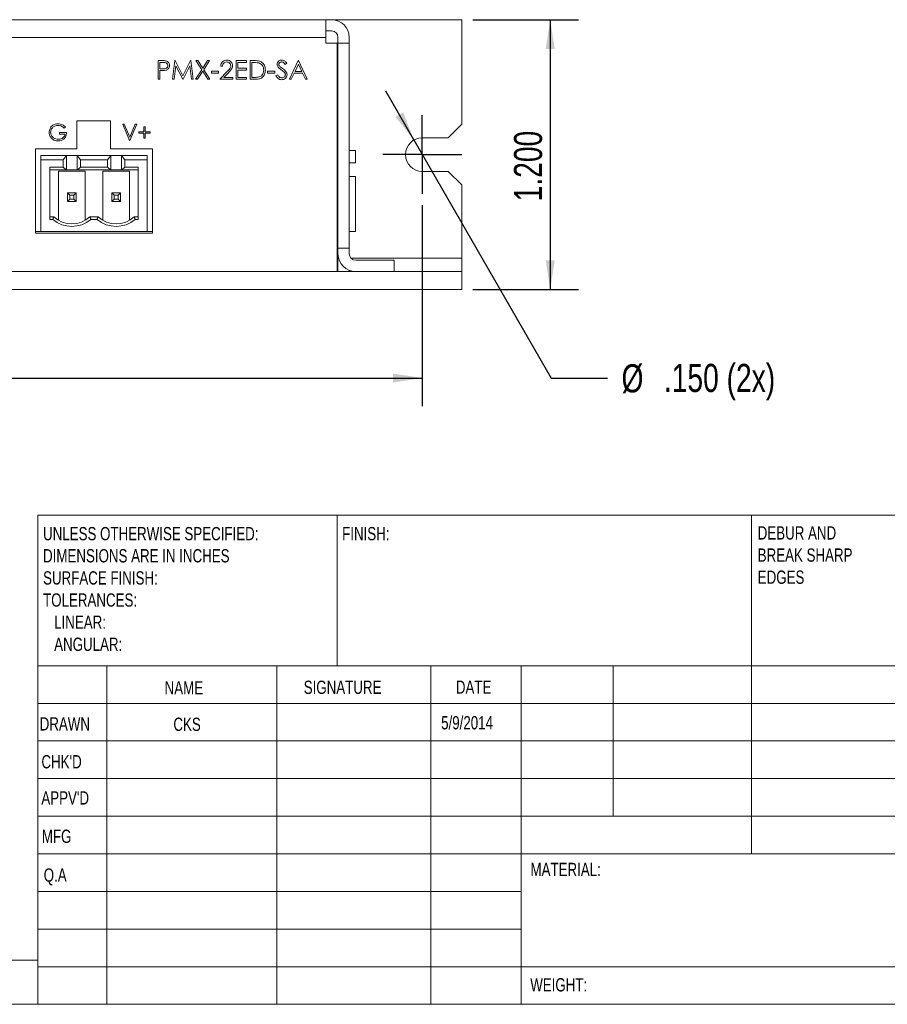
# Model space of a CAD drawing. Header units: inches. Extents: x 0.2 to 16.3, y 0.2 to 11.5.
# Tile 19 of 22: x 8.9 to 12.7, y 0.2 to 4.6. Entities that reach past the tile are written whole.
import ezdxf

# ---------------------------------------------------------------- set-up
doc = ezdxf.new("R2010")
doc.units = ezdxf.units.IN
doc.header["$MEASUREMENT"] = 0
doc.layers.add('FORMAT', color=7, linetype='Continuous')
doc.styles.add('SLDTEXTSTYLE0', font='TXT', dxfattribs={"width": 0.75})
doc.dimstyles.new('SLDDIMSTYLE0', dxfattribs={"dimtxt": 0.125, "dimasz": 0.13, "dimexe": 0, "dimexo": 0.0625, "dimgap": 0.03125, "dimtad": 2, "dimdec": 3, "dimzin": 4, "dimdsep": 46, "dimtxsty": 'Standard', "dimsah": 1, "dimcen": 0.09, "dimadec": 0, "dimazin": 0, "dimtfac": 1, "dimtdec": 3, "dimtofl": 0, "dimtmove": 0, "dimatfit": 3, "dimfxl": 1, "dimtolj": 1, "dimtzin": 12, "dimarcsym": 0})
doc.dimstyles.new('SLDDIMSTYLE3', dxfattribs={"dimtxt": 0.125, "dimasz": 0.13, "dimexe": 0, "dimexo": 0.0625, "dimgap": 0.03125, "dimtad": 0, "dimtih": 1, "dimtoh": 1, "dimdec": 3, "dimzin": 12, "dimdsep": 46, "dimtxsty": 'Standard', "dimsah": 1, "dimcen": 0.09, "dimadec": 0, "dimazin": 0, "dimtfac": 1, "dimtdec": 3, "dimtmove": 0, "dimatfit": 2, "dimfxl": 1, "dimtolj": 1, "dimtzin": 12, "dimarcsym": 0})

# ---------------------------------------------------------------- blocks, each defined once
blk = doc.blocks.new('SW_NOTE_0')
at = {"color": 0, "linetype": 'Continuous', "lineweight": 0, "attachment_point": 1, "style": 'SLDTEXTSTYLE0'}
for s, insert, char_height in [('DEBUR AND ', (0, 0.0761), 0.05906), ('BREAK SHARP ', (0, -0.0223), 0.059055), ('EDGES', (0, -0.1207), 0.05906)]:
    blk.add_mtext(s, dxfattribs=dict(at, insert=insert, char_height=char_height))
blk = doc.blocks.new('SW_NOTE_1')
at = {"color": 0, "linetype": 'Continuous', "lineweight": 0, "attachment_point": 1, "style": 'SLDTEXTSTYLE0'}
for s, insert, char_height in [('UNLESS OTHERWISE SPECIFIED:', (0, 0.0761), 0.059055), ('DIMENSIONS ARE IN INCHES', (0, -0.0223), 0.059055), ('SURFACE FINISH:', (0, -0.1207), 0.059055), ('TOLERANCES:', (0, -0.2191), 0.059055), ('   LINEAR:', (0, -0.3176), 0.05906), ('   ANGULAR:', (0, -0.416), 0.059055)]:
    blk.add_mtext(s, dxfattribs=dict(at, insert=insert, char_height=char_height))
blk = doc.blocks.new('*D14')
at = {"layer": 'FORMAT'}
for p, q in [((10.9033, 4.576), (11.372, 4.576)), ((11.247, 4.576), (11.247, 3.376)), ((10.9033, 3.376), (11.372, 3.376))]:
    blk.add_line(p, q, dxfattribs=at)
for points in [[(11.247, 4.576), (11.227, 4.446), (11.267, 4.446)], [(11.247, 3.376), (11.267, 3.506), (11.227, 3.506)]]:
    blk.add_solid(points, dxfattribs=at)
at = {"layer": 'FORMAT', "insert": (11.0858, 3.7682), "char_height": 0.125, "attachment_point": 1, "rotation": 90, "style": 'SLDTEXTSTYLE0'}
blk.add_mtext('1.200', dxfattribs=at)
blk = doc.blocks.new('*D15')
at = {"layer": 'FORMAT'}
for p, q in [((6.0283, 3.751), (6.0283, 2.8573)), ((10.6783, 3.751), (10.6783, 2.8573)), ((6.0283, 2.9823), (10.6783, 2.9823))]:
    blk.add_line(p, q, dxfattribs=at)
for points in [[(6.0283, 2.9823), (6.1583, 2.9623), (6.1583, 3.0023)], [(10.6783, 2.9823), (10.5483, 3.0023), (10.5483, 2.9623)]]:
    blk.add_solid(points, dxfattribs=at)
at = {"layer": 'FORMAT', "insert": (8.1455, 3.1435), "char_height": 0.125, "attachment_point": 1, "style": 'SLDTEXTSTYLE0'}
blk.add_mtext('4.650', dxfattribs=at)
blk = doc.blocks.new('*D18')
at = {"layer": 'FORMAT'}
for p, q in [((10.6408, 4.041), (10.5159, 4.2576)), ((10.6408, 4.041), (11.2515, 2.9823)), ((11.2515, 2.9823), (11.5015, 2.9823))]:
    blk.add_line(p, q, dxfattribs=at)
blk.add_solid([(10.6408, 4.041), (10.5932, 4.1636), (10.5585, 4.1436)], dxfattribs=at)
at = {"layer": 'FORMAT', "char_height": 0.125, "attachment_point": 1, "style": 'SLDTEXTSTYLE0'}
for s, insert in [('%%c', (11.564, 3.0433)), ('.150 (2x)', (11.7525, 3.0452))]:
    blk.add_mtext(s, dxfattribs=dict(at, insert=insert))
blk = doc.blocks.new('SW_CENTERMARKSYMBOL_5')
at = {"layer": 'FORMAT', "color": 0}
for p, q in [((0, 0.1), (0, 0.175)), ((0, 0), (0, 0.1)), ((-0.1, 0), (-0.175, 0)), ((0, 0), (-0.1, 0)), ((0, 0), (0, -0.1)), ((0, 0), (0.1, 0)), ((0.1, 0), (0.175, 0)), ((0, -0.1), (0, -0.175))]:
    blk.add_line(p, q, dxfattribs=at)

msp = doc.modelspace()

# ---------------------------------------------------------------- linework, layer by layer
at = {"color": 7, "linetype": 'Continuous', "lineweight": 15}
for p, q in [((6.4573, 4.576), (10.2493, 4.576)), ((10.2493, 4.576), (10.2493, 4.497)), ((10.2493, 4.576), (10.2743, 4.576)), ((10.8533, 4.576), (10.2743, 4.576)), ((10.8533, 4.111), (10.8533, 4.576)), ((10.2493, 4.526), (10.2743, 4.526)), ((6.4573, 4.497), (10.2493, 4.497)), ((10.2493, 4.497), (10.2493, 4.472)), ((10.2493, 4.472), (10.2997, 4.472)), ((10.2997, 4.472), (10.2997, 3.456)), ((10.3033, 4.497), (10.3033, 4.472)), ((10.3533, 4.472), (10.3033, 4.472)), ((10.3033, 4.472), (10.3033, 3.56)), ((10.3533, 4.497), (10.3533, 4.472)), ((10.3533, 4.472), (10.3533, 3.56)), ((9.503, 4.3944), (9.5193, 4.3944)), ((9.503, 4.3111), (9.503, 4.3944)), ((9.5104, 4.3858), (9.5104, 4.3581)), ((9.5257, 4.3858), (9.5104, 4.3858)), ((9.5671, 4.3111), (9.5781, 4.3944)), ((9.5781, 4.3944), (9.5791, 4.3944)), ((9.5791, 4.3944), (9.6135, 4.326)), ((9.6135, 4.326), (9.6479, 4.3944)), ((9.6479, 4.3944), (9.6489, 4.3944)), ((9.6489, 4.3944), (9.66, 4.3111)), ((9.6712, 4.3944), (9.6799, 4.3944)), ((9.6974, 4.3536), (9.6712, 4.3944)), ((9.6799, 4.3944), (9.7017, 4.3603)), ((9.7017, 4.3603), (9.7235, 4.3944)), ((9.7321, 4.3944), (9.706, 4.3536)), ((9.7235, 4.3944), (9.7321, 4.3944)), ((9.8502, 4.3944), (9.8972, 4.3944)), ((9.8502, 4.3111), (9.8502, 4.3944)), ((9.8577, 4.3858), (9.8577, 4.3602)), ((9.8972, 4.3858), (9.8577, 4.3858)), ((9.8972, 4.3944), (9.8972, 4.3858)), ((9.9121, 4.3944), (9.929, 4.3944)), ((9.9121, 4.3111), (9.9121, 4.3944)), ((9.9255, 4.3858), (9.9196, 4.3858)), ((9.9196, 4.3858), (9.9196, 4.3196)), ((10.0756, 4.3824), (10.0688, 4.3773)), ((10.0874, 4.3111), (10.1269, 4.3944)), ((10.1269, 4.3944), (10.128, 4.3944)), ((10.128, 4.3944), (10.1664, 4.3111)), ((9.5104, 4.3581), (9.525, 4.3579)), ((9.5104, 4.3495), (9.5104, 4.3111)), ((9.5164, 4.3495), (9.5104, 4.3495)), ((9.5825, 4.3712), (9.5746, 4.3111)), ((9.6127, 4.3111), (9.5825, 4.3712)), ((9.6445, 4.371), (9.6144, 4.3111)), ((9.6525, 4.3111), (9.6445, 4.371)), ((9.6702, 4.3111), (9.6974, 4.3536)), ((9.7017, 4.3468), (9.6788, 4.3111)), ((9.7246, 4.3111), (9.7017, 4.3468)), ((9.706, 4.3536), (9.7332, 4.3111)), ((9.7401, 4.3474), (9.7722, 4.3474)), ((9.7401, 4.3388), (9.7401, 4.3474)), ((9.7722, 4.3388), (9.7401, 4.3388)), ((9.7722, 4.3474), (9.7722, 4.3388)), ((9.7786, 4.3111), (9.8109, 4.3455)), ((9.7893, 4.3688), (9.7818, 4.3688)), ((9.8173, 4.3419), (9.7964, 4.3196)), ((9.8577, 4.3602), (9.8972, 4.3602)), ((9.8577, 4.3517), (9.8577, 4.3196)), ((9.8972, 4.3517), (9.8577, 4.3517)), ((9.8972, 4.3602), (9.8972, 4.3517)), ((9.9901, 4.3474), (10.0222, 4.3474)), ((9.9901, 4.3388), (9.9901, 4.3474)), ((10.0222, 4.3388), (9.9901, 4.3388)), ((10.0222, 4.3474), (10.0222, 4.3388)), ((10.1082, 4.3378), (10.0955, 4.3111)), ((10.146, 4.3378), (10.1082, 4.3378)), ((10.1273, 4.3782), (10.1122, 4.3463)), ((10.1122, 4.3463), (10.142, 4.3463)), ((10.142, 4.3463), (10.1273, 4.3782)), ((10.1583, 4.3111), (10.146, 4.3378)), ((9.5104, 4.3111), (9.503, 4.3111)), ((9.5746, 4.3111), (9.5671, 4.3111)), ((9.6144, 4.3111), (9.6127, 4.3111)), ((9.66, 4.3111), (9.6525, 4.3111)), ((9.6788, 4.3111), (9.6702, 4.3111)), ((9.7332, 4.3111), (9.7246, 4.3111)), ((9.8352, 4.3111), (9.7786, 4.3111)), ((9.7964, 4.3196), (9.8352, 4.3196)), ((9.8352, 4.3196), (9.8352, 4.3111)), ((9.8972, 4.3111), (9.8502, 4.3111)), ((9.8577, 4.3196), (9.8972, 4.3196)), ((9.8972, 4.3196), (9.8972, 4.3111)), ((9.938, 4.3111), (9.9121, 4.3111)), ((9.9196, 4.3196), (9.9292, 4.3196)), ((10.0275, 4.3271), (10.0346, 4.3314)), ((10.0955, 4.3111), (10.0874, 4.3111)), ((10.1664, 4.3111), (10.1583, 4.3111)), ((9.2918, 4.126), (9.1418, 4.126)), ((9.1418, 4.126), (9.1418, 4.001)), ((9.2918, 4.001), (9.2918, 4.126)), ((9.0649, 4.0741), (9.0957, 4.0741)), ((9.0649, 4.0666), (9.0649, 4.0741)), ((9.091, 4.0991), (9.0854, 4.0938)), ((9.3461, 4.1115), (9.3531, 4.1115)), ((9.3769, 4.0386), (9.3461, 4.1115)), ((9.3531, 4.1115), (9.3774, 4.0541)), ((9.3774, 4.0541), (9.4017, 4.1115)), ((9.4087, 4.1115), (9.3779, 4.0386)), ((9.4017, 4.1115), (9.4087, 4.1115)), ((9.4181, 4.0713), (9.4181, 4.0779)), ((9.4181, 4.0779), (9.4396, 4.0779)), ((9.4396, 4.0994), (9.4461, 4.0994)), ((9.4396, 4.0779), (9.4396, 4.0994)), ((9.4461, 4.0994), (9.4461, 4.0779)), ((9.4461, 4.0779), (9.4676, 4.0779)), ((9.4676, 4.0779), (9.4676, 4.0713)), ((10.7933, 4.051), (10.8533, 4.111)), ((9.0892, 4.0666), (9.0649, 4.0666)), ((9.3779, 4.0386), (9.3769, 4.0386)), ((9.4396, 4.0713), (9.4181, 4.0713)), ((9.4396, 4.0498), (9.4396, 4.0713)), ((9.4461, 4.0498), (9.4396, 4.0498)), ((9.4461, 4.0713), (9.4461, 4.0498)), ((9.4676, 4.0713), (9.4461, 4.0713)), ((10.6783, 4.051), (10.7933, 4.051)), ((9.1418, 4.001), (8.9583, 4.001)), ((8.9583, 4.001), (8.9583, 3.626)), ((9.4783, 4.001), (9.2918, 4.001)), ((9.4783, 3.626), (9.4783, 4.001)), ((10.2997, 3.994), (10.3033, 3.994)), ((10.2997, 3.994), (10.3033, 3.994)), ((10.3533, 3.994), (10.3805, 3.994)), ((10.3533, 3.994), (10.3605, 3.994)), ((10.3605, 3.994), (10.3805, 3.994)), ((10.3805, 3.994), (10.3805, 3.939)), ((8.9822, 3.9726), (8.9822, 3.9529)), ((9.4546, 3.9726), (8.9822, 3.9726)), ((8.9822, 3.9529), (8.9822, 3.634)), ((9.0816, 3.9529), (8.9822, 3.9529)), ((9.0816, 3.9529), (9.0961, 3.9716)), ((9.0816, 3.9204), (9.0816, 3.9529)), ((9.0961, 3.9716), (9.0961, 3.9082)), ((9.0961, 3.9716), (9.1438, 3.9716)), ((9.1438, 3.9716), (9.1438, 3.9082)), ((9.1438, 3.9716), (9.1583, 3.9529)), ((9.1583, 3.9529), (9.1583, 3.9204)), ((9.1583, 3.9529), (9.2784, 3.9529)), ((9.2784, 3.9529), (9.293, 3.9716)), ((9.2784, 3.9204), (9.2784, 3.9529)), ((9.293, 3.9082), (9.293, 3.9716)), ((9.293, 3.9716), (9.3406, 3.9716)), ((9.3406, 3.9716), (9.3552, 3.9529)), ((9.3406, 3.9082), (9.3406, 3.9716)), ((9.3552, 3.9529), (9.3552, 3.9204)), ((9.4546, 3.9529), (9.3552, 3.9529)), ((9.4546, 3.9529), (9.4546, 3.9726)), ((9.4546, 3.634), (9.4546, 3.9529)), ((9.0215, 3.688), (9.0215, 3.9204)), ((9.0816, 3.9204), (9.0215, 3.9204)), ((9.0946, 3.9082), (9.0215, 3.9082)), ((9.0609, 3.9017), (9.0609, 3.6841)), ((9.179, 3.9017), (9.0609, 3.9017)), ((9.0946, 3.9082), (9.0816, 3.9204)), ((9.0961, 3.9082), (9.0946, 3.9082)), ((9.1438, 3.9082), (9.0961, 3.9082)), ((9.1453, 3.9082), (9.1438, 3.9082)), ((9.1583, 3.9204), (9.1453, 3.9082)), ((9.2915, 3.9082), (9.1453, 3.9082)), ((9.1583, 3.9204), (9.2784, 3.9204)), ((9.179, 3.6841), (9.179, 3.9017)), ((9.2578, 3.9017), (9.2578, 3.6841)), ((9.3759, 3.9017), (9.2578, 3.9017)), ((9.2915, 3.9082), (9.2784, 3.9204)), ((9.293, 3.9082), (9.2915, 3.9082)), ((9.3406, 3.9082), (9.293, 3.9082)), ((9.3422, 3.9082), (9.3406, 3.9082)), ((9.3552, 3.9204), (9.3422, 3.9082)), ((9.4152, 3.9082), (9.3422, 3.9082)), ((9.4152, 3.9204), (9.3552, 3.9204)), ((9.3759, 3.6841), (9.3759, 3.9017)), ((9.4152, 3.9204), (9.4152, 3.688)), ((10.3805, 3.939), (10.3533, 3.939)), ((10.7933, 3.901), (10.6783, 3.901)), ((10.8533, 3.841), (10.7933, 3.901)), ((10.3533, 3.879), (10.3805, 3.879)), ((10.3805, 3.879), (10.3805, 3.634)), ((10.8533, 3.516), (10.8533, 3.841)), ((9.1003, 3.8061), (9.1108, 3.7955)), ((9.1003, 3.7667), (9.1003, 3.8061)), ((9.1003, 3.8061), (9.1396, 3.8061)), ((9.1108, 3.7773), (9.1003, 3.7667)), ((9.1003, 3.7667), (9.1396, 3.7667)), ((9.1108, 3.7955), (9.1108, 3.7773)), ((9.1291, 3.7955), (9.1108, 3.7955)), ((9.1291, 3.7773), (9.1108, 3.7773)), ((9.1396, 3.8061), (9.1291, 3.7955)), ((9.1291, 3.7773), (9.1291, 3.7955)), ((9.1396, 3.7667), (9.1291, 3.7773)), ((9.1396, 3.7667), (9.1396, 3.8061)), ((9.3077, 3.7955), (9.2971, 3.8061)), ((9.2971, 3.8061), (9.2971, 3.7667)), ((9.3365, 3.8061), (9.2971, 3.8061)), ((9.3077, 3.7773), (9.2971, 3.7667)), ((9.3365, 3.7667), (9.2971, 3.7667)), ((9.3077, 3.7955), (9.3077, 3.7773)), ((9.3259, 3.7955), (9.3077, 3.7955)), ((9.3077, 3.7773), (9.3259, 3.7773)), ((9.3365, 3.8061), (9.3259, 3.7955)), ((9.3259, 3.7773), (9.3259, 3.7955)), ((9.3365, 3.7667), (9.3259, 3.7773)), ((9.3365, 3.8061), (9.3365, 3.7667)), ((9.0215, 3.6998), (9.0397, 3.6998)), ((9.0352, 3.688), (9.0215, 3.688)), ((9.2003, 3.6998), (9.2365, 3.6998)), ((9.232, 3.688), (9.2048, 3.688)), ((9.3971, 3.6998), (9.4152, 3.6998)), ((9.4152, 3.688), (9.4016, 3.688)), ((8.9583, 3.634), (8.9822, 3.634)), ((8.9583, 3.626), (9.4783, 3.626)), ((8.9822, 3.634), (9.4546, 3.634)), ((9.4546, 3.634), (9.4783, 3.634)), ((10.3033, 3.634), (10.2997, 3.634)), ((10.3805, 3.634), (10.3533, 3.634)), ((10.3533, 3.56), (10.3033, 3.56)), ((10.3033, 3.56), (10.3033, 3.535)), ((10.3033, 3.56), (10.3033, 3.456)), ((10.3033, 3.56), (10.3033, 3.535)), ((10.3033, 3.56), (10.3033, 3.456)), ((10.3533, 3.56), (10.3533, 3.535)), ((10.3533, 3.56), (10.3533, 3.535)), ((10.3533, 3.56), (10.3533, 3.535)), ((10.3533, 3.56), (10.3533, 3.535)), ((10.3033, 3.516), (10.2997, 3.516)), ((10.8533, 3.516), (10.3604, 3.516)), ((10.3823, 3.506), (10.5533, 3.506)), ((10.5533, 3.506), (10.5533, 3.456)), ((10.8533, 3.456), (10.8533, 3.516)), ((10.3533, 3.4615), (10.3533, 3.456)), ((10.3533, 3.4615), (10.3533, 3.456)), ((5.8533, 3.456), (10.8533, 3.456)), ((10.2997, 3.456), (6.4068, 3.456)), ((10.6033, 3.456), (10.6783, 3.456)), ((10.6033, 3.456), (10.6783, 3.456)), ((10.6783, 3.456), (10.7933, 3.456)), ((10.6783, 3.456), (10.7933, 3.456)), ((10.7933, 3.456), (10.8533, 3.456)), ((10.7933, 3.456), (10.8533, 3.456)), ((10.8533, 3.376), (10.8533, 3.456)), ((5.8533, 3.376), (10.8533, 3.376)), ((10.6033, 3.376), (10.6783, 3.376)), ((10.6033, 3.376), (10.6783, 3.376)), ((10.6783, 3.376), (10.7933, 3.376)), ((10.6783, 3.376), (10.7933, 3.376)), ((10.7933, 3.376), (10.8533, 3.376)), ((10.7933, 3.376), (10.8533, 3.376))]:
    msp.add_line(p, q, dxfattribs=at)
at = {"color": 7, "linetype": 'Continuous', "lineweight": 0}
for p, q in [((8.9685, 2.372), (16.3386, 2.372)), ((8.9685, 2.372), (8.9685, 0.1969)), ((10.2992, 1.7028), (10.2992, 2.372)), ((12.1417, 2.372), (12.1417, 0.8661)), ((16.3386, 1.7028), (8.9685, 1.7028)), ((9.2756, 1.7028), (9.2756, 0.1969)), ((10.0311, 1.7028), (10.0311, 0.1969)), ((10.7165, 1.7028), (10.7165, 0.1969)), ((11.1181, 0.1969), (11.1181, 1.7028)), ((11.5276, 1.0335), (11.5276, 1.7028)), ((12.8583, 1.5354), (8.9685, 1.5354)), ((12.8583, 1.3681), (8.9685, 1.3681)), ((12.8583, 1.2008), (8.9685, 1.2008)), ((12.8583, 1.0335), (8.9685, 1.0335)), ((11.1181, 0.8661), (8.9685, 0.8661)), ((11.1181, 0.8661), (16.3386, 0.8661)), ((11.1181, 0.6988), (8.9685, 0.6988)), ((11.1181, 0.5315), (8.9685, 0.5315)), ((0.3937, 0.3937), (8.9685, 0.3937)), ((8.9685, 0.3642), (16.3386, 0.3642)), ((0.1969, 0.1969), (16.3386, 0.1969))]:
    msp.add_line(p, q, dxfattribs=at)
at = {"color": 7, "linetype": 'Continuous', "lineweight": 15}
for centre, radius, start, end in [((10.2743, 4.497), 0.079, 0, 90), ((10.2743, 4.497), 0.029, 0, 90), ((10.6783, 3.976), 0.075, 90, 270), ((9.12, 3.7864), 0.1299, 229.2509, 310.7491), ((9.12, 3.7864), 0.1181, 227.1666, 312.8334), ((9.3168, 3.7864), 0.1299, 229.2509, 310.7491), ((9.3168, 3.7864), 0.1181, 227.1666, 312.8334), ((10.3823, 3.535), 0.079, 180, 270), ((10.3823, 3.535), 0.029, 180, 270)]:
    msp.add_arc(centre, radius, start, end, dxfattribs=at)
for points, knots in [([(9.5193, 4.3944), (9.5229, 4.3944), (9.5292, 4.3944), (9.5355, 4.3935), (9.5383, 4.3931)], [0, 0, 0, 0, 0.560314, 1, 1, 1, 1]), ([(9.5468, 4.372), (9.5464, 4.3744), (9.5458, 4.378), (9.5427, 4.3818), (9.5369, 4.386), (9.5306, 4.3859), (9.5257, 4.3858)], [0, 0, 0, 0, 0.248969, 0.374729, 0.500382, 1, 1, 1, 1]), ([(9.5383, 4.3931), (9.5408, 4.3922), (9.5459, 4.3904), (9.5511, 4.3848), (9.5539, 4.3784), (9.5541, 4.3741), (9.5542, 4.372)], [0, 0, 0, 0, 0.279705, 0.55938, 0.779509, 1, 1, 1, 1]), ([(9.7818, 4.3688), (9.7823, 4.3728), (9.7833, 4.3809), (9.7904, 4.3902), (9.7994, 4.3957), (9.8058, 4.3963), (9.809, 4.3965)], [0, 0, 0, 0, 0.280028, 0.559514, 0.779668, 1, 1, 1, 1]), ([(9.8086, 4.388), (9.8057, 4.3877), (9.8001, 4.3871), (9.7936, 4.3819), (9.7902, 4.3754), (9.7896, 4.371), (9.7893, 4.3688)], [0, 0, 0, 0, 0.279699, 0.558847, 0.779176, 1, 1, 1, 1]), ([(9.8267, 4.3711), (9.8263, 4.3737), (9.8256, 4.3788), (9.8205, 4.3843), (9.8147, 4.3875), (9.8106, 4.3878), (9.8086, 4.388)], [0, 0, 0, 0, 0.279125, 0.558978, 0.77935, 1, 1, 1, 1]), ([(9.809, 4.3965), (9.8127, 4.3962), (9.8201, 4.3955), (9.8284, 4.3887), (9.8334, 4.3805), (9.8339, 4.3747), (9.8342, 4.3718)], [0, 0, 0, 0, 0.27989, 0.559223, 0.779582, 1, 1, 1, 1]), ([(9.9511, 4.3835), (9.9463, 4.3843), (9.9379, 4.3858), (9.9293, 4.3858), (9.9255, 4.3858)], [0, 0, 0, 0, 0.559542, 1, 1, 1, 1]), ([(9.929, 4.3944), (9.934, 4.3944), (9.9429, 4.3944), (9.9516, 4.3923), (9.9554, 4.3914)], [0, 0, 0, 0, 0.560445, 1, 1, 1, 1]), ([(9.973, 4.3517), (9.9728, 4.3556), (9.9722, 4.3634), (9.9671, 4.3732), (9.9597, 4.3802), (9.954, 4.3824), (9.9511, 4.3835)], [0, 0, 0, 0, 0.280179, 0.559765, 0.779797, 1, 1, 1, 1]), ([(9.9554, 4.3914), (9.9597, 4.3893), (9.9681, 4.3852), (9.9784, 4.3712), (9.9797, 4.3591), (9.9805, 4.3517)], [0, 0, 0, 0, 0.280264, 0.560715, 1, 1, 1, 1]), ([(10.0329, 4.3771), (10.0332, 4.38), (10.034, 4.386), (10.0396, 4.3924), (10.0464, 4.3959), (10.0511, 4.3963), (10.0534, 4.3965)], [0, 0, 0, 0, 0.2795529, 0.5587981, 0.7793781, 1, 1, 1, 1]), ([(10.0526, 4.388), (10.0509, 4.3879), (10.0475, 4.3876), (10.0434, 4.385), (10.0408, 4.3814), (10.0405, 4.3788), (10.0403, 4.3774)], [0, 0, 0, 0, 0.280275, 0.559931, 0.77992, 1, 1, 1, 1]), ([(10.0688, 4.3773), (10.0665, 4.3803), (10.0632, 4.3845), (10.057, 4.3876), (10.0541, 4.3879), (10.0526, 4.388)], [0, 0, 0, 0, 0.559818, 0.779847, 1, 1, 1, 1]), ([(10.0534, 4.3965), (10.056, 4.3963), (10.0611, 4.3958), (10.0691, 4.3909), (10.0731, 4.3856), (10.0756, 4.3824)], [0, 0, 0, 0, 0.27975, 0.559502, 1, 1, 1, 1]), ([(9.5376, 4.3509), (9.5337, 4.3504), (9.5266, 4.3495), (9.5195, 4.3495), (9.5164, 4.3495)], [0, 0, 0, 0, 0.559693, 1, 1, 1, 1]), ([(9.525, 4.3579), (9.5301, 4.3579), (9.5365, 4.3578), (9.5426, 4.362), (9.5458, 4.3658), (9.5464, 4.3695), (9.5468, 4.372)], [0, 0, 0, 0, 0.49972, 0.625348, 0.751083, 1, 1, 1, 1]), ([(9.5542, 4.372), (9.554, 4.3693), (9.5536, 4.3638), (9.5495, 4.3571), (9.5438, 4.3528), (9.5397, 4.3515), (9.5376, 4.3509)], [0, 0, 0, 0, 0.2800982, 0.5593234, 0.7794576, 1, 1, 1, 1]), ([(9.8109, 4.3455), (9.8149, 4.3497), (9.8205, 4.3554), (9.826, 4.3643), (9.8264, 4.3688), (9.8267, 4.3711)], [0, 0, 0, 0, 0.560717, 0.780531, 1, 1, 1, 1]), ([(9.8342, 4.3718), (9.8338, 4.3685), (9.8331, 4.3618), (9.8265, 4.3518), (9.8208, 4.3456), (9.8173, 4.3419)], [0, 0, 0, 0, 0.279287, 0.559153, 1, 1, 1, 1]), ([(9.9805, 4.3517), (9.9799, 4.3454), (9.9787, 4.3329), (9.9679, 4.318), (9.9527, 4.3115), (9.9429, 4.3112), (9.938, 4.3111)], [0, 0, 0, 0, 0.280124, 0.559248, 0.778837, 1, 1, 1, 1]), ([(9.953, 4.3217), (9.9563, 4.3232), (9.963, 4.3261), (9.9714, 4.3366), (9.9724, 4.346), (9.973, 4.3517)], [0, 0, 0, 0, 0.280537, 0.561015, 1, 1, 1, 1]), ([(10.0375, 4.3644), (10.0361, 4.3666), (10.0334, 4.3704), (10.033, 4.375), (10.0329, 4.3771)], [0, 0, 0, 0, 0.55984, 1, 1, 1, 1]), ([(10.0512, 4.3531), (10.0485, 4.355), (10.0436, 4.3584), (10.0394, 4.3626), (10.0375, 4.3644)], [0, 0, 0, 0, 0.560412, 1, 1, 1, 1]), ([(10.0403, 4.3774), (10.0404, 4.3763), (10.0406, 4.3739), (10.0424, 4.3701), (10.0446, 4.368), (10.0458, 4.3667)], [0, 0, 0, 0, 0.27995, 0.559777, 1, 1, 1, 1]), ([(10.0458, 4.3667), (10.0479, 4.3651), (10.0516, 4.3622), (10.0554, 4.3595), (10.057, 4.3584)], [0, 0, 0, 0, 0.5599043, 1, 1, 1, 1]), ([(10.0662, 4.3398), (10.0636, 4.3425), (10.059, 4.3474), (10.0536, 4.3513), (10.0512, 4.3531)], [0, 0, 0, 0, 0.5594959, 1, 1, 1, 1]), ([(10.057, 4.3584), (10.0623, 4.3545), (10.0695, 4.3491), (10.0757, 4.3391), (10.0764, 4.334), (10.0767, 4.3315)], [0, 0, 0, 0, 0.560116, 0.780284, 1, 1, 1, 1]), ([(10.0692, 4.3316), (10.069, 4.3333), (10.0686, 4.3362), (10.0669, 4.3387), (10.0662, 4.3398)], [0, 0, 0, 0, 0.558989, 1, 1, 1, 1]), ([(9.9292, 4.3196), (9.9337, 4.3196), (9.9417, 4.3196), (9.9496, 4.3211), (9.953, 4.3217)], [0, 0, 0, 0, 0.560426, 1, 1, 1, 1]), ([(10.0529, 4.3089), (10.0498, 4.3092), (10.0436, 4.3098), (10.0341, 4.3161), (10.03, 4.323), (10.0275, 4.3271)], [0, 0, 0, 0, 0.279879, 0.559665, 1, 1, 1, 1]), ([(10.0346, 4.3314), (10.037, 4.3276), (10.0405, 4.3222), (10.0476, 4.318), (10.0511, 4.3177), (10.0529, 4.3175)], [0, 0, 0, 0, 0.5593202, 0.7797811, 1, 1, 1, 1]), ([(10.0529, 4.3175), (10.0551, 4.3177), (10.0596, 4.3181), (10.0651, 4.3215), (10.0685, 4.3263), (10.069, 4.3298), (10.0692, 4.3316)], [0, 0, 0, 0, 0.280277, 0.560148, 0.780154, 1, 1, 1, 1]), ([(10.0767, 4.3315), (10.0762, 4.3281), (10.0753, 4.3212), (10.0686, 4.314), (10.0609, 4.3096), (10.0556, 4.3091), (10.0529, 4.3089)], [0, 0, 0, 0, 0.2791827, 0.5590845, 0.7794458, 1, 1, 1, 1]), ([(9.0191, 4.0751), (9.0198, 4.0808), (9.0212, 4.0922), (9.0317, 4.1051), (9.0448, 4.1123), (9.0538, 4.113), (9.0583, 4.1134)], [0, 0, 0, 0, 0.27959, 0.559071, 0.779412, 1, 1, 1, 1]), ([(9.028, 4.0505), (9.0251, 4.0547), (9.02, 4.0621), (9.0193, 4.0711), (9.0191, 4.0751)], [0, 0, 0, 0, 0.559317, 1, 1, 1, 1]), ([(9.0581, 4.1059), (9.0535, 4.1053), (9.0442, 4.1042), (9.0335, 4.0964), (9.0268, 4.0863), (9.026, 4.079), (9.0256, 4.0754)], [0, 0, 0, 0, 0.279847, 0.5595553, 0.7798484, 1, 1, 1, 1]), ([(9.0256, 4.0754), (9.0264, 4.0706), (9.0278, 4.0609), (9.0375, 4.0507), (9.0488, 4.0451), (9.0564, 4.0445), (9.0602, 4.0442)], [0, 0, 0, 0, 0.2790621, 0.5585834, 0.7792366, 1, 1, 1, 1]), ([(9.0854, 4.0938), (9.0809, 4.0975), (9.0729, 4.1041), (9.0626, 4.1054), (9.0581, 4.1059)], [0, 0, 0, 0, 0.55984, 1, 1, 1, 1]), ([(9.0583, 4.1134), (9.0652, 4.1125), (9.0776, 4.111), (9.0869, 4.1027), (9.091, 4.0991)], [0, 0, 0, 0, 0.558579, 1, 1, 1, 1]), ([(9.0957, 4.0741), (9.0953, 4.0686), (9.0944, 4.0576), (9.0851, 4.0446), (9.0725, 4.0376), (9.0639, 4.037), (9.0596, 4.0367)], [0, 0, 0, 0, 0.280352, 0.559368, 0.779371, 1, 1, 1, 1]), ([(9.0596, 4.0367), (9.0528, 4.0374), (9.0406, 4.0385), (9.0319, 4.0468), (9.028, 4.0505)], [0, 0, 0, 0, 0.559617, 1, 1, 1, 1]), ([(9.0602, 4.0442), (9.0639, 4.0445), (9.0714, 4.0451), (9.0807, 4.0505), (9.0871, 4.058), (9.0885, 4.0638), (9.0892, 4.0666)], [0, 0, 0, 0, 0.280253, 0.559912, 0.779941, 1, 1, 1, 1])]:
    msp.add_open_spline(points, degree=3, knots=knots, dxfattribs=at)
for points in [[(9.0397, 3.6998), (9.0352, 3.688)], [(9.2048, 3.688), (9.2003, 3.6998)], [(9.2365, 3.6998), (9.232, 3.688)], [(9.4016, 3.688), (9.3971, 3.6998)]]:
    msp.add_open_spline(points, degree=1, dxfattribs=at)

# ---------------------------------------------------------------- block references
at = {"color": 7, "linetype": 'Continuous', "lineweight": 0}
for name, p in [('SW_NOTE_0', (12.1697, 2.2468)), ('SW_NOTE_1', (8.9919, 2.2436))]:
    msp.add_blockref(name, p, dxfattribs=at)
at = {"layer": 'FORMAT'}
msp.add_blockref('SW_CENTERMARKSYMBOL_5', (10.6783, 3.976), dxfattribs=at)

# ---------------------------------------------------------------- texts
at = {"color": 7, "linetype": 'Continuous', "lineweight": 0, "attachment_point": 1, "style": 'SLDTEXTSTYLE0'}
for s, insert, char_height in [('FINISH:', (10.3217, 2.3197), 0.05906), ('NAME', (9.5324, 1.6339), 0.05906), ('SIGNATURE', (10.1509, 1.6363), 0.05906), ('DATE', (10.8274, 1.6369), 0.05906), ('DRAWN', (8.9769, 1.4736), 0.05906), ('CKS', (9.5715, 1.4718), 0.059), ('5/9/2014', (10.762, 1.4787), 0.059), ("CHK'D", (8.9847, 1.3053), 0.05906), ("APPV'D", (8.9843, 1.1443), 0.05906), ('MFG', (8.9864, 0.9738), 0.05906), ('Q.A', (8.9948, 0.8012), 0.05906), ('MATERIAL:', (11.1593, 0.8262), 0.05906), ('WEIGHT: ', (11.1582, 0.313), 0.059)]:
    msp.add_mtext(s, dxfattribs=dict(at, insert=insert, char_height=char_height))

# ---------------------------------------------------------------- dimensions: what is measured, and where the dimension line sits
at = {"layer": 'FORMAT'}
dim = msp.add_linear_dim(base=(11.247, 3.376), p1=(10.8533, 4.576), p2=(10.8533, 3.376), angle=90, dimstyle='SLDDIMSTYLE0', dxfattribs=at)
dim.commit()
dim.dimension.update_dxf_attribs({"geometry": '*D14', "text_midpoint": (11.247, 3.976), "dimtype": 160})
dim = msp.add_radius_dim(center=(10.6783, 3.976), mpoint=(10.6408, 4.041), text='%%c.150 (2x)', dimstyle='SLDDIMSTYLE3', override={"dimpost": '<>'}, dxfattribs=at)
dim.commit()
dim.dimension.update_dxf_attribs({"geometry": '*D18', "text_midpoint": (11.9906, 2.9823), "dimtype": 164})
dim = msp.add_linear_dim(base=(10.6783, 2.9823), p1=(6.0283, 3.801), p2=(10.6783, 3.801), dimstyle='SLDDIMSTYLE0', dxfattribs=at)
dim.commit()
dim.dimension.update_dxf_attribs({"geometry": '*D15', "text_midpoint": (8.3533, 2.9823), "dimtype": 160})

doc.saveas('drawing.dxf')
